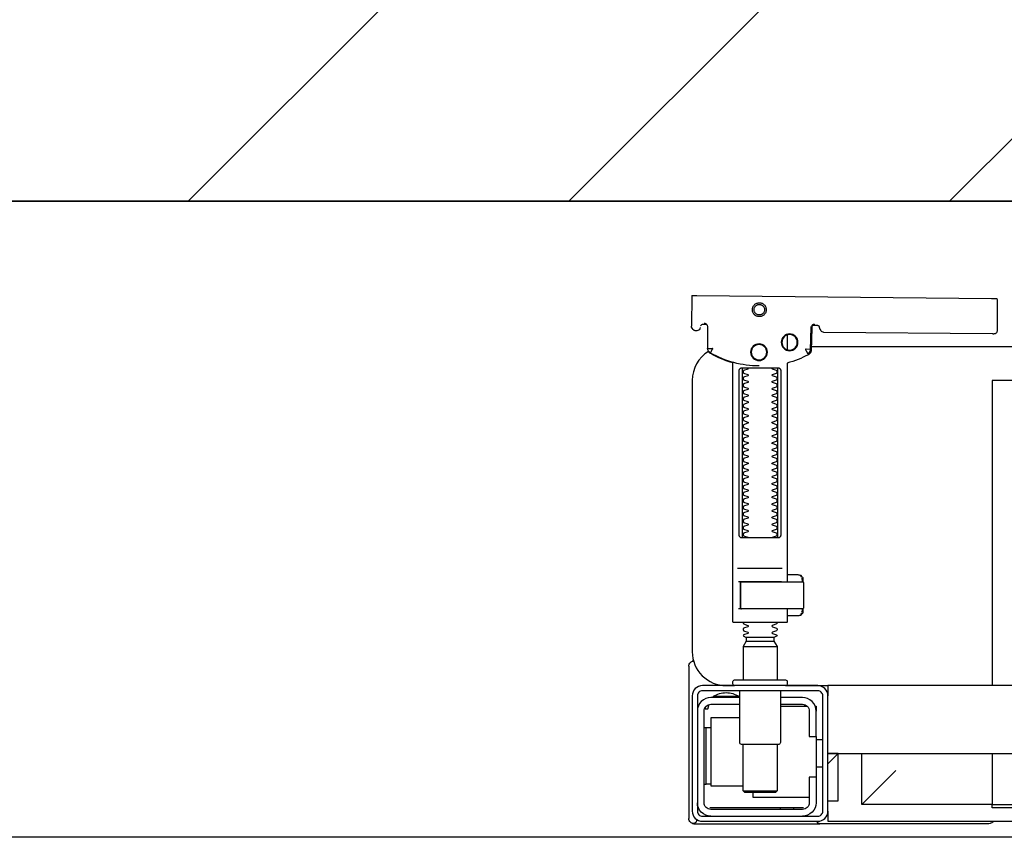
# Model space of a CAD drawing. Header units: millimetres. Extents: x 28600 to 181045, y -399112 to -163690.
# Tile 136 of 256: x 61039 to 61068, y -197753 to -197729. Entities that reach past the tile are written whole.
import ezdxf

# ---------------------------------------------------------------- set-up
doc = ezdxf.new("R2010")
doc.units = ezdxf.units.MM
doc.layers.get('0').update_dxf_attribs({"color": 8})
for name, color, linetype in [('!! 1_hatch projektowane ściany', 8, 'Continuous'), ('!! 1_PROJ Sciany', 8, 'Continuous'), ('!! 1_zabudowa GK', 8, 'Continuous')]:
    doc.layers.add(name, color=color, linetype=linetype)
doc.layers.add('!!_@ wypos sanit nd', color=8, linetype='Continuous', plot=False)

# ---------------------------------------------------------------- blocks, each defined once
blk = doc.blocks.new('A$C4ebe9e89')
for points in [[(0.16424, 0.15596), (0.16327, 0.15595), (0.16304, 0.15592), (0.16283, 0.15584), (0.16262, 0.15571), (0.16265, 0.15575), (0.16259, 0.15555), (0.16257, 0.15535, -0.157432), (0.16238, 0.15476), (0.1621, 0.15436, -0.241147), (0.16129, 0.15393), (0.1115, 0.15346), (0.11134, 0.15345), (0.11119, 0.15345), (0.11107, 0.15345), (0.11094, 0.15346), (0.11078, 0.15348), (0.11062, 0.15353), (0.11047, 0.15361), (0.11033, 0.15371), (0.11022, 0.15383), (0.11012, 0.15397), (0.11005, 0.15412), (0.11001, 0.15428), (0.11, 0.15445), (0.10995, 0.16345), (0.11023, 0.16384)], [(0.19647, 0.15658), (0.19626, 0.15656), (0.19605, 0.15648), (0.19585, 0.15635), (0.19566, 0.15614, 0.132231), (0.19551, 0.15564), (0.19546, 0.14909)], [(0.19768, 0.15528, 0.415336), (0.19869, 0.15429)], [(0.19885, 0.1543), (0.19898, 0.1543), (0.19913, 0.15431), (0.19927, 0.15434), (0.19941, 0.1544), (0.19953, 0.15447), (0.19965, 0.15456), (0.19975, 0.15466), (0.20007, 0.15512, 0.158481), (0.20026, 0.15571)], [(0.18031, 0.14393, 0.125713), (0.19466, 0.14774, 0.121439), (0.19519, 0.14823, -0.262119), (0.2, 0.13968), (0.2, 0.05968, -0.414214), (0.19, 0.04968), (0.18752, 0.04968, 0.405519), (0.188, 0.05018), (0.188, 0.05088, 0.414214), (0.1875, 0.05138), (0.1725, 0.05138, 0.414214), (0.172, 0.05088), (0.172, 0.05018, 0.405519), (0.17249, 0.04968, 0.001664), (0.15993, 0.04968)], [(0.172, 0.07232), (0.172, 0.06852, 0.414214), (0.1722, 0.06832), (0.18462, 0.06832), (0.1878, 0.06832, 0.414214), (0.188, 0.06852), (0.188, 0.14485), (0.18885, 0.1451), (0.18969, 0.14537), (0.19052, 0.14568), (0.19134, 0.146), (0.19215, 0.14635), (0.19295, 0.14672), (0.19374, 0.14712), (0.19456, 0.14756), (0.19465, 0.14762), (0.19473, 0.14768), (0.19481, 0.14775), (0.19488, 0.14782), (0.19495, 0.1479), (0.19502, 0.14799)], [(0.17647, 0.09332, 0.182836), (0.17637, 0.09341), (0.17515, 0.09381, 0.050055), (0.175, 0.09408), (0.175, 0.09436, 0.050055), (0.17515, 0.09462), (0.17637, 0.09503, 0.719897), (0.17637, 0.09541), (0.17515, 0.09581, 0.050055), (0.175, 0.09608), (0.175, 0.09636, 0.050055), (0.17515, 0.09662), (0.17637, 0.09703, 0.719897), (0.17637, 0.09741), (0.17515, 0.09781, 0.050055), (0.175, 0.09808), (0.175, 0.09836, 0.050055), (0.17515, 0.09862), (0.17637, 0.09903, 0.719897), (0.17637, 0.09941), (0.17515, 0.09981, 0.050055), (0.175, 0.10008), (0.175, 0.10036, 0.050055), (0.17515, 0.10062), (0.17637, 0.10103, 0.719897), (0.17637, 0.10141), (0.17515, 0.10181, 0.050055), (0.175, 0.10208), (0.175, 0.10236, 0.050055), (0.17515, 0.10262), (0.17637, 0.10303, 0.719897), (0.17637, 0.10341), (0.17515, 0.10381, 0.050055), (0.175, 0.10408), (0.175, 0.10436, 0.050055), (0.17515, 0.10462), (0.17637, 0.10503, 0.719897), (0.17637, 0.10541), (0.17515, 0.10581, 0.050055), (0.175, 0.10608), (0.175, 0.10636, 0.050055), (0.17515, 0.10662), (0.17637, 0.10703, 0.719897), (0.17637, 0.10741), (0.17515, 0.10781, 0.050055), (0.175, 0.10808), (0.175, 0.10836, 0.050055), (0.17515, 0.10862), (0.17637, 0.10903, 0.719897), (0.17637, 0.10941), (0.17515, 0.10981, 0.050055), (0.175, 0.11008), (0.175, 0.11036, 0.050055), (0.17515, 0.11062), (0.17637, 0.11103, 0.719897), (0.17637, 0.11141), (0.17515, 0.11181, 0.050055), (0.175, 0.11208), (0.175, 0.11236, 0.050055), (0.17515, 0.11262), (0.17637, 0.11303, 0.719897), (0.17637, 0.11341), (0.17515, 0.11381, 0.050055), (0.175, 0.11408), (0.175, 0.11436, 0.050055), (0.17515, 0.11462), (0.17637, 0.11503, 0.719897), (0.17637, 0.11541), (0.17515, 0.11581, 0.050055), (0.175, 0.11608), (0.175, 0.11636, 0.050055), (0.17515, 0.11662), (0.17637, 0.11703, 0.719897), (0.17637, 0.11741), (0.17515, 0.11781, 0.050055), (0.175, 0.11808), (0.175, 0.11836, 0.050055), (0.17515, 0.11862), (0.17637, 0.11903, 0.719897), (0.17637, 0.11941), (0.17515, 0.11981, 0.050055), (0.175, 0.12008), (0.175, 0.12036, 0.050055), (0.17515, 0.12062), (0.17637, 0.12103, 0.719897), (0.17637, 0.12141), (0.17515, 0.12181, 0.050055), (0.175, 0.12208), (0.175, 0.12236, 0.050055), (0.17515, 0.12262), (0.17637, 0.12303, 0.719897), (0.17637, 0.12341), (0.17515, 0.12381, 0.050055), (0.175, 0.12408), (0.175, 0.12436, 0.050055), (0.17515, 0.12462), (0.17637, 0.12503, 0.719897), (0.17637, 0.12541), (0.17515, 0.12581, 0.050055), (0.175, 0.12608), (0.175, 0.12636, 0.050055), (0.17515, 0.12662), (0.17637, 0.12703, 0.719897), (0.17637, 0.12741), (0.17515, 0.12781, 0.050055), (0.175, 0.12808), (0.175, 0.12836, 0.050055), (0.17515, 0.12862), (0.17637, 0.12903, 0.719897), (0.17637, 0.12941), (0.17515, 0.12981, 0.050055), (0.175, 0.13008), (0.175, 0.13036, 0.050055), (0.17515, 0.13062), (0.17637, 0.13103, 0.719897), (0.17637, 0.13141), (0.17515, 0.13181, 0.050055), (0.175, 0.13208), (0.175, 0.13236, 0.050055), (0.17515, 0.13262), (0.17637, 0.13303, 0.719897), (0.17637, 0.13341), (0.17515, 0.13381, 0.050055), (0.175, 0.13408), (0.175, 0.13436, 0.050055), (0.17515, 0.13462), (0.17637, 0.13503, 0.719897), (0.17637, 0.13541), (0.17515, 0.13581, 0.050055), (0.175, 0.13608), (0.175, 0.13636, 0.050055), (0.17515, 0.13662), (0.17637, 0.13703, 0.719897), (0.17637, 0.13741), (0.17515, 0.13781, 0.050055), (0.175, 0.13808), (0.175, 0.13836, 0.050055), (0.17515, 0.13862), (0.17637, 0.13903, 0.719897), (0.17637, 0.13941), (0.17515, 0.13981, 0.050055), (0.175, 0.14008), (0.175, 0.14036, 0.050055), (0.17515, 0.14062), (0.17637, 0.14103, 0.719897), (0.17637, 0.14141), (0.17515, 0.14181, 0.050055), (0.175, 0.14208), (0.175, 0.14236, 0.050055), (0.17515, 0.14262), (0.17637, 0.14303, 0.474594), (0.17647, 0.14332)], [(0.18353, 0.14332, 0.474594), (0.18364, 0.14303), (0.18486, 0.14262, 0.050055), (0.185, 0.14236), (0.185, 0.14208, 0.050055), (0.18486, 0.14181), (0.18364, 0.14141, 0.719897), (0.18364, 0.14103), (0.18486, 0.14062, 0.050055), (0.185, 0.14036), (0.185, 0.14008, 0.050055), (0.18486, 0.13981), (0.18364, 0.13941, 0.719897), (0.18364, 0.13903), (0.18486, 0.13862, 0.050055), (0.185, 0.13836), (0.185, 0.13808, 0.050055), (0.18486, 0.13781), (0.18364, 0.13741, 0.719897), (0.18364, 0.13703), (0.18486, 0.13662, 0.050055), (0.185, 0.13636), (0.185, 0.13608, 0.050055), (0.18486, 0.13581), (0.18364, 0.13541, 0.719897), (0.18364, 0.13503), (0.18486, 0.13462, 0.050055), (0.185, 0.13436), (0.185, 0.13408, 0.050055), (0.18486, 0.13381), (0.18364, 0.13341, 0.719897), (0.18364, 0.13303), (0.18486, 0.13262, 0.050055), (0.185, 0.13236), (0.185, 0.13208, 0.050055), (0.18486, 0.13181), (0.18364, 0.13141, 0.719897), (0.18364, 0.13103), (0.18486, 0.13062, 0.050055), (0.185, 0.13036), (0.185, 0.13008, 0.050055), (0.18486, 0.12981), (0.18364, 0.12941, 0.719897), (0.18364, 0.12903), (0.18486, 0.12862, 0.050055), (0.185, 0.12836), (0.185, 0.12808, 0.050055), (0.18486, 0.12781), (0.18364, 0.12741, 0.719897), (0.18364, 0.12703), (0.18486, 0.12662, 0.050055), (0.185, 0.12636), (0.185, 0.12608, 0.050055), (0.18486, 0.12581), (0.18364, 0.12541, 0.719897), (0.18364, 0.12503), (0.18486, 0.12462, 0.050055), (0.185, 0.12436), (0.185, 0.12408, 0.050055), (0.18486, 0.12381), (0.18364, 0.12341, 0.719897), (0.18364, 0.12303), (0.18486, 0.12262, 0.050055), (0.185, 0.12236), (0.185, 0.12208, 0.050055), (0.18486, 0.12181), (0.18364, 0.12141, 0.719897), (0.18364, 0.12103), (0.18486, 0.12062, 0.050055), (0.185, 0.12036), (0.185, 0.12008, 0.050055), (0.18486, 0.11981), (0.18364, 0.11941, 0.719897), (0.18364, 0.11903), (0.18486, 0.11862, 0.050055), (0.185, 0.11836), (0.185, 0.11808, 0.050055), (0.18486, 0.11781), (0.18364, 0.11741, 0.719897), (0.18364, 0.11703), (0.18486, 0.11662, 0.050055), (0.185, 0.11636), (0.185, 0.11608, 0.050055), (0.18486, 0.11581), (0.18364, 0.11541, 0.719897), (0.18364, 0.11503), (0.18486, 0.11462, 0.050055), (0.185, 0.11436), (0.185, 0.11408, 0.050055), (0.18486, 0.11381), (0.18364, 0.11341, 0.719897), (0.18364, 0.11303), (0.18486, 0.11262, 0.050055), (0.185, 0.11236), (0.185, 0.11208, 0.050055), (0.18486, 0.11181), (0.18364, 0.11141, 0.719897), (0.18364, 0.11103), (0.18486, 0.11062, 0.050055), (0.185, 0.11036), (0.185, 0.11008, 0.050055), (0.18486, 0.10981), (0.18364, 0.10941, 0.719897), (0.18364, 0.10903), (0.18486, 0.10862, 0.050055), (0.185, 0.10836), (0.185, 0.10808, 0.050055), (0.18486, 0.10781), (0.18364, 0.10741, 0.719897), (0.18364, 0.10703), (0.18486, 0.10662, 0.050055), (0.185, 0.10636), (0.185, 0.10608, 0.050055), (0.18486, 0.10581), (0.18364, 0.10541, 0.719897), (0.18364, 0.10503), (0.18486, 0.10462, 0.050055), (0.185, 0.10436), (0.185, 0.10408, 0.050055), (0.18486, 0.10381), (0.18364, 0.10341, 0.719897), (0.18364, 0.10303), (0.18486, 0.10262, 0.050055), (0.185, 0.10236), (0.185, 0.10208, 0.050055), (0.18486, 0.10181), (0.18364, 0.10141, 0.719897), (0.18364, 0.10103), (0.18486, 0.10062, 0.050055), (0.185, 0.10036), (0.185, 0.10008, 0.050055), (0.18486, 0.09981), (0.18364, 0.09941, 0.719897), (0.18364, 0.09903), (0.18486, 0.09862, 0.050055), (0.185, 0.09836), (0.185, 0.09808, 0.050055), (0.18486, 0.09781), (0.18364, 0.09741, 0.719897), (0.18364, 0.09703), (0.18486, 0.09662, 0.050055), (0.185, 0.09636), (0.185, 0.09608, 0.050055), (0.18486, 0.09581), (0.18364, 0.09541, 0.719897), (0.18364, 0.09503), (0.18486, 0.09462, 0.050055), (0.185, 0.09436), (0.185, 0.09408, 0.050055), (0.18486, 0.09381), (0.18364, 0.09341, 0.182836), (0.18353, 0.09332)], [(0.18575, 0.07252), (0.18575, 0.08011), (0.18572, 0.08022), (0.18564, 0.08029), (0.18555, 0.08032), (0.18565, 0.0803), (0.18573, 0.08024), (0.18577, 0.08014), (0.18577, 0.07252), (0.18574, 0.07241), (0.18567, 0.07234), (0.18547, 0.07232), (0.18558, 0.07237), (0.18564, 0.07252), (0.18564, 0.08012), (0.18557, 0.08027), (0.18547, 0.08032), (0.16743, 0.08032, 0.414214), (0.16723, 0.08012), (0.16723, 0.07252, 0.414214), (0.16743, 0.07232), (0.18547, 0.07232)], [(0.18556, 0.07232, 0.414213), (0.18576, 0.07252), (0.18575, 0.08011), (0.18575, 0.07252), (0.18572, 0.07241), (0.18565, 0.07234), (0.18555, 0.07232)], [(0.175, 0.06836), (0.175, 0.06812, -0.050055), (0.17515, 0.06786), (0.17636, 0.06745, -0.719897), (0.17636, 0.06707), (0.17515, 0.06666, -0.050055), (0.175, 0.0664), (0.175, 0.06612, -0.050055), (0.17515, 0.06586), (0.17636, 0.06545, -0.719897), (0.17636, 0.06507), (0.17515, 0.06466, -0.050055), (0.175, 0.0644), (0.1759, 0.06388), (0.1759, 0.06282), (0.175, 0.06126), (0.175, 0.05138)], [(0.185, 0.06836), (0.185, 0.06812, 0.050055), (0.18486, 0.06786), (0.18364, 0.06745, 0.719897), (0.18364, 0.06707), (0.18486, 0.06666, 0.050055), (0.185, 0.0664), (0.185, 0.06612, 0.050055), (0.18486, 0.06586), (0.18364, 0.06545, 0.719897), (0.18364, 0.06507), (0.18486, 0.06466, 0.050055), (0.185, 0.0644), (0.1841, 0.06388), (0.1841, 0.06282), (0.185, 0.06126), (0.185, 0.05138)], [(0.20011, 0.05684, 0.126559), (0.19962, 0.05693)], [(0.20099, 0.05547, 0.198909), (0.20055, 0.05654, 0.091301), (0.20011, 0.05684)], [(0.174, 0.04818), (0.174, 0.03288, 0.414214), (0.1745, 0.03238), (0.1855, 0.03238, 0.414214), (0.186, 0.03288), (0.186, 0.04818)], [(0.19375, 0.04656, 0.119096), (0.19, 0.04764, 0.119096), (0.18625, 0.04656)], [(0.19375, 0.04618), (0.19375, 0.04656), (0.18625, 0.04656), (0.18625, 0.04618), (0.1945, 0.04618, -0.414214), (0.1985, 0.04218)], [(0.16379, 0.04368), (0.1635, 0.04368), (0.1635, 0.04218, -0.414214), (0.1675, 0.04618), (0.174, 0.04618)], [(0.174, 0.04418), (0.1675, 0.04418, 0.414214), (0.1655, 0.04218), (0.1655, 0.03468), (0.1635, 0.03468), (0.1635, 0.01518, 0.414214), (0.1675, 0.01118)], [(0.1635, 0.02268), (0.1655, 0.02268), (0.1655, 0.01518, 0.414214), (0.1675, 0.01318), (0.1945, 0.01318, 0.414214), (0.1965, 0.01518), (0.1965, 0.04218, 0.414214), (0.1945, 0.04418), (0.186, 0.04418)], [(0.1945, 0.03721), (0.19515, 0.03722), (0.19542, 0.03722), (0.1956, 0.03722), (0.19567, 0.03722, 0.116465), (0.19589, 0.03728), (0.19601, 0.03733), (0.19601, 0.02063), (0.19589, 0.02068, 0.116465), (0.19567, 0.02074), (0.19542, 0.02074), (0.19515, 0.02074), (0.1945, 0.02075)], [(0.1945, 0.01118, 0.414214), (0.1985, 0.01518)], [(0.11124, 0.00968), (0.11142, 0.00944), (0.11165, 0.00925), (0.11192, 0.0091), (0.1122, 0.00901), (0.1125, 0.00898), (0.1623, 0.00898, 0.326231), (0.16325, 0.00968)], [(0.1987, 0.01002, 0.000114), (0.1987, 0.01002, 0.517015), (0.20003, 0.00909), (0.19993, 0.00905), (0.19983, 0.00903), (0.19971, 0.009), (0.19958, 0.00899), (0.19948, 0.00899), (0.19903, 0.00899), (0.19841, 0.00899), (0.19771, 0.00899), (0.16428, 0.00899), (0.16393, 0.00899), (0.16357, 0.00899), (0.16323, 0.00899), (0.16294, 0.00899), (0.16269, 0.00899), (0.16249, 0.00899), (0.16237, 0.00899)], [(0.20011, 0.00912, 0.091301), (0.20055, 0.00942, 0.198909), (0.20099, 0.01048)]]:
    blk.add_lwpolyline(points, format="xyb")
for points in [[(0.19864, 0.1647), (0.11173, 0.16387)], [(0.20013, 0.1647), (0.20026, 0.15571)], [(0.16386, 0.15607), (0.16409, 0.15602), (0.16425, 0.15596), (0.1644, 0.15586), (0.16453, 0.15574), (0.16463, 0.1556), (0.16471, 0.15544), (0.16476, 0.15527), (0.16478, 0.1551), (0.16496, 0.14854), (0.16497, 0.14842), (0.16498, 0.14832), (0.16501, 0.14822), (0.16503, 0.14812), (0.16507, 0.14802), (0.16511, 0.14793), (0.16516, 0.14784), (0.16521, 0.14775), (0.16528, 0.14767), (0.16535, 0.14758), (0.16542, 0.14751), (0.1655, 0.14744), (0.16558, 0.14737), (0.16567, 0.14731), (0.16576, 0.14726), (0.16651, 0.14688), (0.16727, 0.14651), (0.16803, 0.14617), (0.16881, 0.14585), (0.1696, 0.14555), (0.17039, 0.14527), (0.17119, 0.14502), (0.172, 0.14478), (0.172, 0.08032)], [(0.1651, 0.14871), (0.16492, 0.1553), (0.1649, 0.15547), (0.16485, 0.15563), (0.16478, 0.15579), (0.16468, 0.15592), (0.16455, 0.15604), (0.16441, 0.15614), (0.16425, 0.15621), (0.16409, 0.15626), (0.16391, 0.15627)], [(0.19757, 0.15573), (0.19749, 0.15586), (0.19739, 0.15598), (0.19727, 0.15608), (0.19713, 0.15617), (0.19698, 0.15623), (0.19683, 0.15626), (0.19667, 0.15627), (0.19577, 0.15626)], [(0.172, 0.15305), (0.172, 0.14874)], [(0.16493, 0.14968), (-0.16477, 0.14968)], [(0.17483, 0.14232), (0.17483, 0.09432)], [(0.18523, 0.09432), (0.18523, 0.14232)], [(-0.11847, 0.04968), (-0.11847, 0.13968), (0.11153, 0.13968), (0.11153, 0.04968)], [(0.18662, 0.08432), (0.17345, 0.08432)], [(0.16732, 0.08028), (0.16732, 0.08144), (0.16736, 0.08156), (0.16746, 0.08164), (0.16767, 0.08169)], [(0.16751, 0.08053), (0.16754, 0.08079), (0.16766, 0.08132)], [(0.16811, 0.08203), (0.16776, 0.08162), (0.16776, 0.08196), (0.16779, 0.08207), (0.16786, 0.08214), (0.16797, 0.08218), (0.1681, 0.08219), (0.16822, 0.08219), (0.16842, 0.08221), (0.16887, 0.08232), (0.172, 0.08232)], [(0.16848, 0.08224), (0.16856, 0.0823), (0.16876, 0.08232)], [(0.17371, 0.08032), (0.18481, 0.08032), (0.18637, 0.08032)], [(0.16767, 0.07094), (0.16756, 0.07096), (0.16746, 0.07099), (0.16737, 0.07106), (0.16732, 0.0712), (0.16732, 0.07235)], [(0.16766, 0.07131), (0.16754, 0.07185), (0.16751, 0.0721)], [(0.172, 0.07032), (0.16887, 0.07032), (0.16842, 0.07042), (0.16831, 0.07044), (0.1682, 0.07044), (0.16806, 0.07045), (0.16795, 0.07046), (0.16783, 0.07052), (0.16776, 0.07067), (0.16776, 0.07101), (0.16811, 0.07061)], [(0.16876, 0.07032), (0.16866, 0.07032), (0.16848, 0.0704)], [(0.18558, 0.07232), (0.18637, 0.07232)], [(0.1759, 0.06388), (0.1841, 0.06388)], [(0.185, 0.06126), (0.175, 0.06126)], [(0.1841, 0.06282), (0.1759, 0.06282)], [(0.19963, 0.05696), (0.19976, 0.05695), (0.19988, 0.05692), (0.20001, 0.05688)], [(0.20099, 0.05547), (0.20099, 0.01048)], [(-0.16, 0.04668), (-0.16, 0.04968), (0.16, 0.04968), (0.16, 0.04668)], [(0.16, 0.03368), (0.16, 0.04568)], [(0.174, 0.04368), (0.16618, 0.04368)], [(0.167, 0.04412), (0.16693, 0.04403), (0.16687, 0.04393), (0.16681, 0.04381), (0.16675, 0.04368)], [(0.19499, 0.04412), (0.19506, 0.04404), (0.19512, 0.04395), (0.19517, 0.04385), (0.19521, 0.04376), (0.19525, 0.04365), (0.19528, 0.04355), (0.19531, 0.04344), (0.19533, 0.04333), (0.19535, 0.04322), (0.19537, 0.04311), (0.19538, 0.04301), (0.19539, 0.04291), (0.19538, 0.04281), (0.19547, 0.04278), (0.19557, 0.04278), (0.19568, 0.04278), (0.19578, 0.04278), (0.19589, 0.04278), (0.19613, 0.04278), (0.19616, 0.04288), (0.19615, 0.04299), (0.19613, 0.04311), (0.19609, 0.04324), (0.19605, 0.04336), (0.19594, 0.04357)], [(0.1635, 0.03468), (0.1635, 0.04218)], [(0.186, 0.04018), (0.1945, 0.04018), (0.1945, 0.02018), (0.185, 0.02018)], [(0.19591, 0.03729), (0.19602, 0.03729), (0.19616, 0.03729), (0.19632, 0.03729), (0.1965, 0.03729)], [(0.1615, 0.03368), (0.1635, 0.03368)], [(0.175, 0.03238), (0.175, 0.01872), (0.1755, 0.01822), (0.1845, 0.01822), (0.185, 0.01872), (0.185, 0.03238)], [(0.16, 0.02668), (0.157, 0.02968), (0.16, 0.02968), (-0.16, 0.02968), (-0.157, 0.02968), (-0.16, 0.02668)], [(0.11153, 0.02968), (0.11153, 0.01468), (0.15, 0.01468)], [(0.14, 0.02468), (0.15, 0.01468), (0.15, 0.02968)], [(0.16, 0.01568), (0.157, 0.01568), (0.157, 0.02968)], [(0.1615, 0.02568), (0.1635, 0.02568)], [(0.1965, 0.02067), (0.19632, 0.02067), (0.19616, 0.02067), (0.19602, 0.02067), (0.19591, 0.02067)], [(0.1655, 0.01668), (0.182, 0.01668), (0.182, 0.01822)], [(0.185, 0.01872), (0.175, 0.01872)], [(0.16, 0.01268), (0.16, 0.00968), (0.03305, 0.00968)], [(0.16722, 0.01368), (0.19467, 0.01368), (0.19478, 0.01368)], [(0.17, 0.01318), (0.17, 0.01368)], [(0.174, 0.01318), (0.174, 0.01368)]]:
    blk.add_lwpolyline(points)
for points in [[(0.18024, 0.15848), (0.18044, 0.15849), (0.18064, 0.15852), (0.18084, 0.15857), (0.18103, 0.15864), (0.18121, 0.15873), (0.18138, 0.15883), (0.18154, 0.15895), (0.18168, 0.15909), (0.18182, 0.15924), (0.18194, 0.1594), (0.18204, 0.15958), (0.18212, 0.15976), (0.18219, 0.15995), (0.18224, 0.16014), (0.18226, 0.16034), (0.18227, 0.16054), (0.18226, 0.16075), (0.18223, 0.16094), (0.18218, 0.16114), (0.18211, 0.16133), (0.18202, 0.16151), (0.18191, 0.16168), (0.18179, 0.16184), (0.18166, 0.16199), (0.18151, 0.16212), (0.18134, 0.16224), (0.18117, 0.16234), (0.18099, 0.16242), (0.1808, 0.16249), (0.1806, 0.16254), (0.1804, 0.16256), (0.1802, 0.16257), (0.18, 0.16256), (0.1798, 0.16253), (0.17961, 0.16248), (0.17942, 0.16241), (0.17924, 0.16232), (0.17907, 0.16222), (0.17891, 0.1621), (0.17876, 0.16196), (0.17863, 0.16181), (0.17851, 0.16165), (0.17841, 0.16147), (0.17832, 0.16129), (0.17826, 0.1611), (0.17821, 0.1609), (0.17818, 0.16071), (0.17818, 0.1605), (0.17819, 0.1603), (0.17822, 0.16011), (0.17827, 0.15991), (0.17834, 0.15972), (0.17843, 0.15954), (0.17853, 0.15937), (0.17865, 0.15921), (0.17879, 0.15906), (0.17894, 0.15893), (0.1791, 0.15881), (0.17928, 0.15871), (0.17946, 0.15863), (0.17965, 0.15856), (0.17984, 0.15851), (0.18004, 0.15849)], [(0.18024, 0.15897), (0.18039, 0.15898), (0.18054, 0.159), (0.18068, 0.15904), (0.18083, 0.15909), (0.18096, 0.15916), (0.18109, 0.15924), (0.18121, 0.15933), (0.18133, 0.15943), (0.18143, 0.15955), (0.18152, 0.15967), (0.18159, 0.1598), (0.18166, 0.15994), (0.18171, 0.16008), (0.18174, 0.16023), (0.18176, 0.16038), (0.18177, 0.16053), (0.18176, 0.16068), (0.18174, 0.16084), (0.1817, 0.16098), (0.18165, 0.16113), (0.18158, 0.16126), (0.1815, 0.16139), (0.18141, 0.16151), (0.1813, 0.16162), (0.18119, 0.16173), (0.18107, 0.16182), (0.18094, 0.16189), (0.1808, 0.16196), (0.18066, 0.16201), (0.18051, 0.16204), (0.18036, 0.16206), (0.18021, 0.16207), (0.18005, 0.16206), (0.1799, 0.16204), (0.17976, 0.162), (0.17961, 0.16194), (0.17948, 0.16188), (0.17935, 0.1618), (0.17923, 0.16171), (0.17911, 0.1616), (0.17901, 0.16149), (0.17892, 0.16137), (0.17885, 0.16124), (0.17878, 0.1611), (0.17873, 0.16095), (0.1787, 0.16081), (0.17868, 0.16066), (0.17867, 0.1605), (0.17868, 0.16035), (0.1787, 0.1602), (0.17874, 0.16005), (0.17879, 0.15991), (0.17886, 0.15977), (0.17894, 0.15964), (0.17903, 0.15952), (0.17914, 0.15941), (0.17925, 0.15931), (0.17937, 0.15922), (0.1795, 0.15914), (0.17964, 0.15908), (0.17978, 0.15903), (0.17993, 0.159), (0.18008, 0.15897)], [(0.16587, 0.14754), (0.16582, 0.14756), (0.16577, 0.1476), (0.16573, 0.14763), (0.16568, 0.14767), (0.16563, 0.14771), (0.16558, 0.14776), (0.16553, 0.14781), (0.16549, 0.14786), (0.16544, 0.14791), (0.1654, 0.14797), (0.16536, 0.14803), (0.16533, 0.14809), (0.16529, 0.14815), (0.16526, 0.14821), (0.16524, 0.14828), (0.16521, 0.14834), (0.16519, 0.14841), (0.16517, 0.14847), (0.16516, 0.14854), (0.16515, 0.1486), (0.16514, 0.14866), (0.16513, 0.14872), (0.16513, 0.14877), (0.16518, 0.14879), (0.16643, 0.14884), (0.16648, 0.14884), (0.16654, 0.14884), (0.16659, 0.14886), (0.16664, 0.14883), (0.16661, 0.14879), (0.16658, 0.14874), (0.16656, 0.14869), (0.16653, 0.14863), (0.16594, 0.14754)], [(0.18533, 0.14332), (0.18542, 0.14331), (0.1855, 0.1433), (0.18559, 0.14329), (0.18567, 0.14326), (0.18575, 0.14323), (0.18583, 0.14319), (0.18591, 0.14314), (0.18598, 0.14308), (0.18604, 0.14302), (0.1861, 0.14294), (0.18615, 0.14286), (0.18619, 0.14276), (0.18623, 0.14266), (0.18626, 0.14255), (0.18627, 0.14243), (0.18628, 0.14232), (0.18628, 0.09432), (0.18627, 0.0942), (0.18626, 0.09409), (0.18623, 0.09398), (0.18619, 0.09387), (0.18615, 0.09378), (0.1861, 0.09369), (0.18604, 0.09362), (0.18598, 0.09355), (0.18591, 0.09349), (0.18583, 0.09344), (0.18575, 0.0934), (0.18567, 0.09337), (0.18559, 0.09335), (0.1855, 0.09333), (0.18542, 0.09332), (0.18533, 0.09332), (0.17475, 0.09332), (0.17466, 0.09332), (0.17457, 0.09333), (0.17449, 0.09335), (0.1744, 0.09337), (0.17432, 0.0934), (0.17424, 0.09344), (0.17416, 0.09349), (0.17409, 0.09355), (0.17403, 0.09362), (0.17397, 0.09369), (0.17392, 0.09378), (0.17387, 0.09387), (0.17384, 0.09398), (0.17381, 0.09409), (0.17379, 0.0942), (0.17379, 0.09432), (0.17379, 0.14232), (0.17379, 0.14243), (0.17381, 0.14255), (0.17384, 0.14266), (0.17387, 0.14276), (0.17392, 0.14286), (0.17397, 0.14294), (0.17403, 0.14302), (0.17409, 0.14308), (0.17416, 0.14314), (0.17424, 0.14319), (0.17432, 0.14323), (0.1744, 0.14326), (0.17449, 0.14329), (0.17457, 0.1433), (0.17466, 0.14331), (0.17475, 0.14332)], [(-0.11847, 0.01368), (0.11153, 0.01368), (0.11153, 0.01468), (-0.11847, 0.01468)]]:
    blk.add_lwpolyline(points, close=True)
for points in [[(0.19546, 0.14908), (0.19546, 0.14908), (0.19546, 0.14908), (0.19546, 0.14909), (0.19546, 0.14909), (0.19546, 0.14909), (0.19546, 0.14909), (0.19546, 0.14909), (0.19546, 0.14909), (0.19546, 0.14909), (0.19546, 0.14909), (0.19546, 0.14909), (0.19546, 0.14909), (0.19546, 0.14909), (0.19546, 0.14909), (0.19546, 0.14909), (0.19546, 0.14909), (0.19546, 0.14909), (0.19546, 0.14909), (0.19546, 0.14909), (0.19546, 0.14908), (0.19546, 0.14908), (0.19546, 0.14908), (0.19546, 0.14908), (0.19546, 0.14908), (0.19546, 0.14908), (0.19546, 0.14908), (0.19546, 0.14908), (0.19546, 0.14908), (0.19546, 0.14908), (0.19546, 0.14908), (0.19546, 0.14908), (0.19546, 0.14908), (0.19546, 0.14908), (0.19546, 0.14908), (0.19546, 0.14908), (0.19546, 0.14908), (0.19546, 0.14909), (0.19545, 0.14909), (0.19545, 0.14909), (0.19545, 0.14909), (0.19545, 0.14909), (0.19545, 0.14909), (0.19545, 0.14909), (0.19545, 0.14909), (0.19545, 0.14909), (0.19544, 0.14909), (0.19544, 0.14908), (0.19544, 0.14908), (0.19544, 0.14908), (0.19544, 0.14908), (0.19543, 0.14908), (0.19543, 0.14908), (0.19543, 0.14908), (0.19543, 0.14908), (0.19543, 0.14908), (0.19543, 0.14908), (0.19543, 0.14908), (0.19542, 0.14908), (0.19542, 0.14908), (0.19542, 0.14908), (0.19542, 0.14908), (0.19542, 0.14908), (0.19541, 0.14908), (0.19541, 0.14908), (0.19541, 0.14908), (0.19541, 0.14908), (0.19541, 0.14908), (0.1954, 0.14908), (0.1954, 0.14908), (0.1954, 0.14908), (0.19539, 0.14908), (0.19539, 0.14908), (0.19538, 0.14909), (0.19537, 0.14909), (0.19537, 0.14909), (0.19536, 0.14909), (0.19536, 0.14909), (0.19536, 0.14909), (0.19535, 0.14909), (0.19535, 0.14909), (0.19534, 0.14909), (0.19534, 0.14909), (0.19533, 0.14909), (0.19533, 0.14909), (0.19532, 0.14909), (0.19531, 0.14909), (0.19531, 0.14909), (0.1953, 0.14909), (0.19529, 0.14909), (0.19529, 0.14909), (0.19528, 0.14909), (0.19527, 0.14909), (0.19527, 0.14909), (0.19526, 0.14909), (0.19525, 0.14909), (0.19524, 0.14909), (0.19524, 0.14909), (0.19523, 0.14909), (0.19522, 0.14909), (0.19521, 0.14909), (0.1952, 0.14909), (0.19519, 0.14909), (0.19518, 0.14909), (0.19517, 0.14909), (0.19516, 0.14909), (0.19516, 0.14909), (0.19515, 0.14909), (0.19514, 0.14909), (0.19513, 0.14909), (0.19512, 0.14909), (0.19511, 0.14909), (0.1951, 0.14909), (0.19508, 0.14909), (0.19507, 0.14909), (0.19506, 0.14909), (0.19505, 0.14909), (0.19504, 0.14909), (0.19503, 0.14909), (0.19502, 0.14909), (0.19501, 0.14909), (0.195, 0.14909), (0.19499, 0.14909), (0.19497, 0.14909), (0.19496, 0.14909), (0.19495, 0.14909), (0.19494, 0.1491), (0.19493, 0.1491), (0.19491, 0.1491), (0.1949, 0.1491), (0.19489, 0.1491), (0.19488, 0.1491), (0.19486, 0.1491), (0.19485, 0.1491), (0.19484, 0.1491), (0.19483, 0.1491), (0.19481, 0.1491), (0.19469, 0.1491), (0.19464, 0.1491), (0.19459, 0.1491), (0.19456, 0.1491), (0.19453, 0.1491), (0.19451, 0.1491), (0.19448, 0.1491), (0.19446, 0.1491), (0.19443, 0.1491), (0.19441, 0.1491), (0.19438, 0.1491), (0.19435, 0.1491), (0.19433, 0.1491), (0.19431, 0.1491), (0.19428, 0.1491), (0.19427, 0.1491), (0.19426, 0.1491), (0.19423, 0.1491), (0.19422, 0.1491), (0.19421, 0.1491), (0.1942, 0.1491), (0.19418, 0.1491), (0.19418, 0.1491), (0.19417, 0.1491), (0.19417, 0.1491), (0.19416, 0.1491), (0.19416, 0.1491), (0.19415, 0.14911), (0.19414, 0.14911), (0.19414, 0.14911), (0.19413, 0.14911), (0.19413, 0.14911), (0.19412, 0.14911), (0.19412, 0.14911), (0.19412, 0.14911), (0.19411, 0.14911), (0.19411, 0.1491), (0.1941, 0.1491), (0.1941, 0.1491), (0.1941, 0.1491), (0.19409, 0.1491), (0.19409, 0.1491), (0.19409, 0.1491), (0.19409, 0.1491), (0.19408, 0.1491), (0.19408, 0.1491), (0.19408, 0.1491), (0.19407, 0.1491), (0.19407, 0.1491), (0.19406, 0.1491), (0.19406, 0.1491), (0.19406, 0.1491), (0.19406, 0.1491), (0.19405, 0.1491), (0.19405, 0.1491), (0.19405, 0.1491), (0.19405, 0.14911), (0.19404, 0.14911), (0.19404, 0.14911), (0.19404, 0.14911), (0.19403, 0.14911), (0.19403, 0.14911), (0.19402, 0.14912), (0.19402, 0.14912), (0.19402, 0.14912), (0.19401, 0.14912), (0.19401, 0.14912), (0.19401, 0.14912), (0.194, 0.14912), (0.194, 0.14912), (0.194, 0.14912), (0.194, 0.14912), (0.194, 0.14912), (0.194, 0.14912), (0.194, 0.14912), (0.19399, 0.14912), (0.19399, 0.14912), (0.19399, 0.14912), (0.19399, 0.14912), (0.19399, 0.14912), (0.19399, 0.14912), (0.19398, 0.14912), (0.19398, 0.14912), (0.19398, 0.14911), (0.19398, 0.14911), (0.19398, 0.14911), (0.19398, 0.14911), (0.19397, 0.14911), (0.19397, 0.14911), (0.19397, 0.1491), (0.19397, 0.1491), (0.19397, 0.1491), (0.19397, 0.1491), (0.19397, 0.1491), (0.19397, 0.14909), (0.19397, 0.14909), (0.19397, 0.14909), (0.19397, 0.14909), (0.19397, 0.14908), (0.19397, 0.14908), (0.19397, 0.14908), (0.19397, 0.14908), (0.19397, 0.14908), (0.19397, 0.14907), (0.19397, 0.14907), (0.19397, 0.14907), (0.19397, 0.14907), (0.19397, 0.14907), (0.19398, 0.14906), (0.19398, 0.14906), (0.19398, 0.14906), (0.19398, 0.14906), (0.19398, 0.14906), (0.19398, 0.14905), (0.19399, 0.14905), (0.19399, 0.14905), (0.19399, 0.14905), (0.194, 0.14904), (0.194, 0.14904), (0.19401, 0.14903), (0.19401, 0.14903), (0.19401, 0.14903), (0.19402, 0.14902), (0.19402, 0.14902), (0.19402, 0.14902), (0.19403, 0.14901), (0.19403, 0.14901), (0.19403, 0.14901), (0.19403, 0.149), (0.19403, 0.149), (0.19403, 0.149), (0.19404, 0.14899), (0.19404, 0.14899), (0.19404, 0.14899), (0.19404, 0.14899), (0.19404, 0.14898), (0.19404, 0.14898), (0.19404, 0.14898), (0.19405, 0.14897), (0.19405, 0.14897), (0.19405, 0.14897), (0.19405, 0.14896), (0.19405, 0.14896), (0.19406, 0.14895), (0.19406, 0.14895), (0.19406, 0.14895), (0.19406, 0.14894), (0.19407, 0.14894), (0.19407, 0.14893), (0.19407, 0.14893), (0.19408, 0.14892), (0.19408, 0.14891), (0.19409, 0.1489), (0.19409, 0.14889), (0.1941, 0.14888), (0.1941, 0.14887), (0.19411, 0.14886), (0.19412, 0.14884), (0.19414, 0.14881), (0.19416, 0.14877), (0.19418, 0.14873), (0.19419, 0.14871), (0.1942, 0.1487), (0.19421, 0.14868), (0.19422, 0.14866), (0.19423, 0.14864), (0.19434, 0.14845), (0.19435, 0.14844), (0.19435, 0.14842), (0.19436, 0.1484), (0.19437, 0.14839), (0.19438, 0.14837), (0.19439, 0.14836), (0.1944, 0.14834), (0.19441, 0.14832), (0.19441, 0.14831), (0.19442, 0.14829), (0.19443, 0.14828), (0.19444, 0.14826), (0.19445, 0.14825), (0.19446, 0.14823), (0.19446, 0.14822), (0.19447, 0.14821), (0.19448, 0.14819), (0.19449, 0.14818), (0.19449, 0.14816), (0.1945, 0.14815), (0.19451, 0.14814), (0.19452, 0.14813), (0.19452, 0.14811), (0.19453, 0.1481), (0.19454, 0.14809), (0.19454, 0.14808), (0.19455, 0.14806), (0.19456, 0.14805), (0.19456, 0.14804), (0.19457, 0.14803), (0.19457, 0.14802), (0.19458, 0.14801), (0.19458, 0.148), (0.19459, 0.14799), (0.1946, 0.14798), (0.1946, 0.14797), (0.19461, 0.14796), (0.19461, 0.14795), (0.19462, 0.14794), (0.19462, 0.14793), (0.19463, 0.14792), (0.19463, 0.14791), (0.19463, 0.1479), (0.19464, 0.1479), (0.19464, 0.14789), (0.19465, 0.14788), (0.19465, 0.14787), (0.19465, 0.14787), (0.19466, 0.14786), (0.19466, 0.14785), (0.19466, 0.14785), (0.19467, 0.14784), (0.19467, 0.14784), (0.19467, 0.14783), (0.19468, 0.14783), (0.19468, 0.14782), (0.19468, 0.14782), (0.19468, 0.14782), (0.19468, 0.14781), (0.19468, 0.14781), (0.19468, 0.14781), (0.19468, 0.14781), (0.19469, 0.14781), (0.19469, 0.1478), (0.19469, 0.1478), (0.19469, 0.1478), (0.19469, 0.1478), (0.19469, 0.1478), (0.19469, 0.1478), (0.19469, 0.1478), (0.19469, 0.14779), (0.19469, 0.14779), (0.19469, 0.14779), (0.19469, 0.14779), (0.19469, 0.14779), (0.19469, 0.14779), (0.19469, 0.14779), (0.19469, 0.14779), (0.19469, 0.14779), (0.19469, 0.14779), (0.19469, 0.14779), (0.19469, 0.14779), (0.19469, 0.14779), (0.19469, 0.14779), (0.19469, 0.14779), (0.19469, 0.14779), (0.19469, 0.14778), (0.19469, 0.14778), (0.19469, 0.14778), (0.19469, 0.14778), (0.19469, 0.14778), (0.19469, 0.14778), (0.19469, 0.14778), (0.19469, 0.14778), (0.19469, 0.14778), (0.19469, 0.14778), (0.19469, 0.14778), (0.19469, 0.14778), (0.19469, 0.14778), (0.19469, 0.14778), (0.19469, 0.14778), (0.19469, 0.14778), (0.19469, 0.14778), (0.19469, 0.14778), (0.19469, 0.14778), (0.19469, 0.14778), (0.19469, 0.14778), (0.19469, 0.14778), (0.19469, 0.14778), (0.19469, 0.14778), (0.1947, 0.14778, 0.269557)], [(0.16, 0.01268), (0.16, 0.04668, -0.414214), (0.163, 0.04968), (0.197, 0.04968, -0.414214), (0.2, 0.04668), (0.2, 0.01268, -0.414214), (0.197, 0.00968), (0.163, 0.00968, -0.414214)], [(0.1985, 0.04668), (0.1985, 0.01268, -0.414214), (0.197, 0.01118), (0.163, 0.01118, -0.414214), (0.1615, 0.01268), (0.1615, 0.04668, -0.414214), (0.163, 0.04818), (0.197, 0.04818, -0.414214)]]:
    blk.add_lwpolyline(points, format="xyb", close=True)
for centre, radius in [((0.17129, 0.1509), 0.00247), ((0.17129, 0.15089), 0.00227), ((0.18031, 0.14798), 0.00247), ((0.18031, 0.14798), 0.00227)]:
    blk.add_circle(centre, radius)
for centre, major_axis, ratio, start_param, end_param in [((0.11145, 0.16346), (-0.0015, -0.00001), 0.008666, 6.276938, 6.283143), ((0.11173, 0.16385), (0.0015, 0.00001), 0.008666, 1.564549, 3.135353), ((0.19863, 0.16469), (0.0015, 0.00001), 0.008666, 0.000034, 1.564556), ((0.16326, 0.15695), (0.00001, -0.001), 0.006244, 0, 0.008667), ((0.19846, 0.15618), (-0.000892, -0.000453), 0.001081, 6.273741, 6.283185), ((0.19868, 0.15529), (-0.001, -0.00001), 0.00236, 6.276941, 6.283185), ((0.19849, 0.1543), (0.000501, 0.000005), 0.008666, 5.12776, 5.491123), ((0.19868, 0.15529), (0.000013, -0.001), 0.403131, 6.273715, 6.283185), ((0.19883, 0.1553), (0.000018, -0.001), 0.702652, 6.271005, 6.283185), ((0.19876, 0.15569), (0.0015, 0.00002), 0.011557, 6.27692, 6.283202), ((0.17484, 0.14232), (0, 0.001), 0.006244, 0, 1.570796), ((0.18031, 0.14443), (0.000005, -0.0005), 0.006244, 0, 0.008667), ((0.18524, 0.14232), (0, -0.001), 0.006244, 3.141593, 4.712389), ((0.17484, 0.09432), (0, -0.001), 0.006244, 4.712389, 6.283185), ((0.18524, 0.09432), (0, -0.001), 0.006244, 4.712389, 6.283185), ((0.16768, 0.08149), (-0.000013, 0.0002), 0.199357, 6.276703, 6.276744), ((0.16768, 0.07114), (-0.000013, -0.0002), 0.199357, 0.006339, 0.00638)]:
    blk.add_ellipse(centre, major_axis=major_axis, ratio=ratio, start_param=start_param, end_param=end_param)

msp = doc.modelspace()

# ---------------------------------------------------------------- hatches: boundary and pattern name
at = {"layer": '!! 1_hatch projektowane ściany'}
h = msp.add_hatch(dxfattribs=at)
h.set_pattern_fill('ANSI31', color=256, scale=2.5)
h.set_pattern_definition([(45, (0, -1.54), (-5.61266008, 5.61266008), [])])
h.paths.add_polyline_path([(60824.56735, -197734.62813), (61135.43682, -197734.62813), (61135.43682, -197722.62813), (60824.56735, -197722.62813)])

# ---------------------------------------------------------------- linework, layer by layer
msp.add_lwpolyline([(60824.56735, -197734.62813), (61135.43682, -197734.62813), (61135.43682, -197722.62813), (60824.56735, -197722.62813)], close=True, dxfattribs=at)
at = {"layer": '!! 1_PROJ Sciany'}
msp.add_lwpolyline([(61135.43682, -197734.62813), (60824.56735, -197734.62813)], dxfattribs=at)
at = {"layer": '!! 1_zabudowa GK'}
msp.add_lwpolyline([(61135.43682, -197753.37813), (60824.56735, -197753.37813)], dxfattribs=at)

# ---------------------------------------------------------------- block references
at = {"layer": '!!_@ wypos sanit nd', "xscale": -100, "yscale": 100, "zscale": 100}
msp.add_blockref('A$C4ebe9e89', (61079.07918, -197753.87518), dxfattribs=at)

doc.saveas('drawing.dxf')
